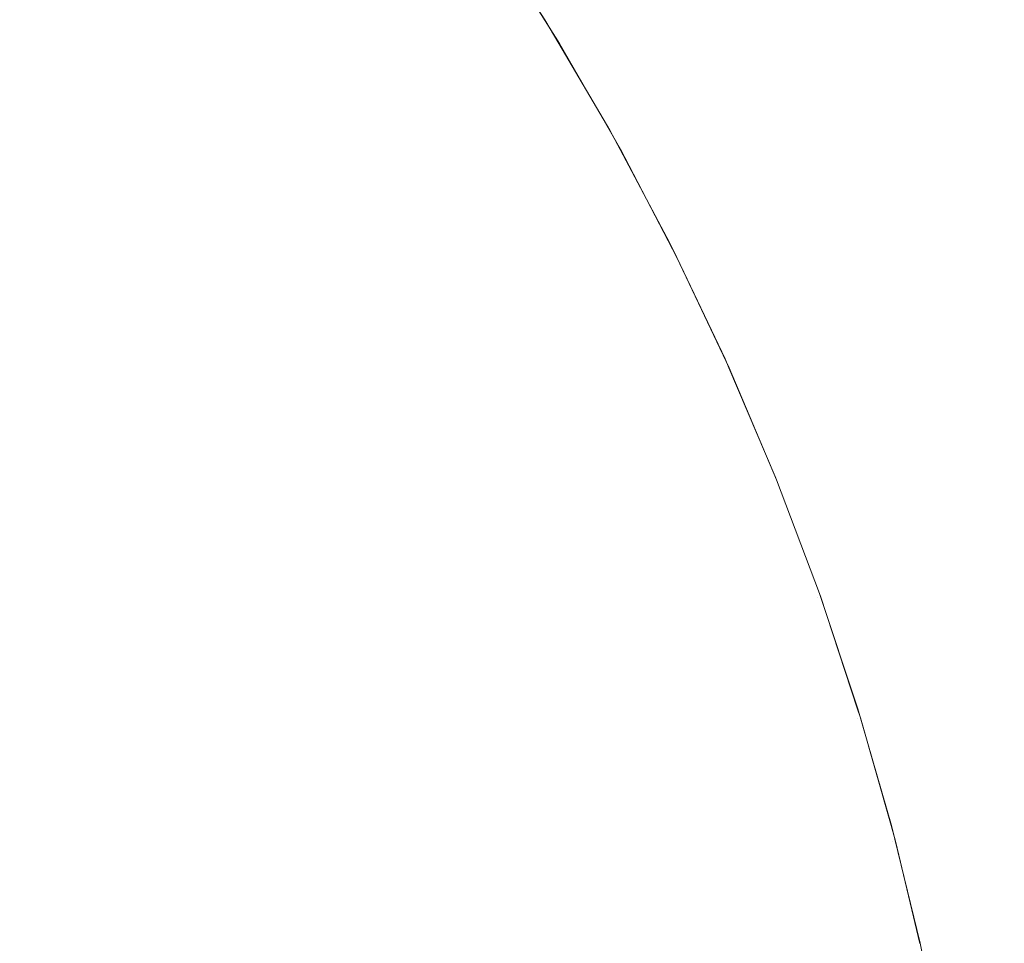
# Model space of a CAD drawing. Header units: centimetres. Extents: x -25.9 to 27.4, y -28.2 to -26.4.
# Tile 88 of 199: x -8.0608 to -8.0282, y -26.4382 to -26.4076. Entities that reach past the tile are written whole.
import ezdxf

# ---------------------------------------------------------------- set-up
doc = ezdxf.new("R2010")
doc.units = ezdxf.units.CM
doc.header["$LTSCALE"] = 2.54
doc.layers.add('Lucido design-1', color=7, linetype='Continuous')

# ---------------------------------------------------------------- blocks, each defined once
blk = doc.blocks.new('Gruppo-4-1')
at = {"color": 7, "linetype": 'Continuous', "lineweight": 9}
for points, invisible_edges in [([(-8.058713, -26.403601, 539.775984), (-8.056382, -26.406616, 539.775984), (-8.057896, -26.407736, 539.772337), (-8.060178, -26.404784, 539.772337)], 15), ([(-8.052572, -26.403799, 539.787368), (-8.050255, -26.407074, 539.787368), (-8.051435, -26.407872, 539.783506), (-8.053717, -26.404646, 539.783506)], 15), ([(-8.045789, -26.404056, 539.815674), (-8.043489, -26.407619, 539.815674), (-8.043716, -26.407759, 539.811541), (-8.04601, -26.404205, 539.811541)], 15), ([(-8.045108, -26.404936, 539.820033), (-8.043409, -26.407569, 539.820033), (-8.043489, -26.407619, 539.815674), (-8.045789, -26.404056, 539.815674)], 14), ([(-8.04601, -26.404205, 539.811541), (-8.043716, -26.407759, 539.811541), (-8.044088, -26.407988, 539.807427), (-8.046371, -26.404449, 539.807427)], 15), ([(-8.053717, -26.404646, 539.783506), (-8.051435, -26.407872, 539.783506), (-8.052745, -26.408757, 539.77971), (-8.054988, -26.405585, 539.77971)], 15), ([(-8.046371, -26.404449, 539.807427), (-8.044088, -26.407988, 539.807427), (-8.044604, -26.408305, 539.803337), (-8.046873, -26.404789, 539.803337)], 15), ([(-8.060178, -26.404784, 539.772337), (-8.057896, -26.407736, 539.772337), (-8.059528, -26.408944, 539.768772), (-8.061758, -26.40606, 539.768772)], 15), ([(-8.046873, -26.404789, 539.803337), (-8.044604, -26.408305, 539.803337), (-8.045262, -26.408711, 539.79928), (-8.047514, -26.405222, 539.79928)], 15), ([(-8.043409, -26.407569, 539.820033), (-8.045094, -26.404926, 540.020033), (-8.042929, -26.408355, 540.020033)], 9), ([(-8.045094, -26.404926, 540.020033), (-8.044989, -26.404926, 540.024979), (-8.042826, -26.408355, 540.024887), (-8.042929, -26.408355, 540.020033)], 7), ([(-8.044989, -26.404926, 540.024979), (-8.044674, -26.404926, 540.029916), (-8.042517, -26.408355, 540.029733), (-8.042826, -26.408355, 540.024887)], 15), ([(-8.044674, -26.404926, 540.029916), (-8.04415, -26.404926, 540.034835), (-8.042003, -26.408355, 540.03456), (-8.042517, -26.408355, 540.029733)], 15), ([(-8.04415, -26.404926, 540.034835), (-8.043417, -26.404926, 540.039727), (-8.041284, -26.408355, 540.039362), (-8.042003, -26.408355, 540.03456)], 15), ([(-8.043417, -26.404926, 540.039727), (-8.042478, -26.404926, 540.044584), (-8.040362, -26.408355, 540.044128), (-8.041284, -26.408355, 540.039362)], 15), ([(-8.042478, -26.404926, 540.044584), (-8.041333, -26.404926, 540.049397), (-8.039239, -26.408355, 540.048852), (-8.040362, -26.408355, 540.044128)], 15), ([(-8.041333, -26.404926, 540.049397), (-8.039986, -26.404926, 540.054157), (-8.037916, -26.408355, 540.053523), (-8.039239, -26.408355, 540.048852)], 15), ([(-8.039986, -26.404926, 540.054157), (-8.038437, -26.404926, 540.058855), (-8.036396, -26.408355, 540.058134), (-8.037916, -26.408355, 540.053523)], 15), ([(-8.038437, -26.404926, 540.058855), (-8.03669, -26.404926, 540.063483), (-8.034682, -26.408355, 540.062676), (-8.036396, -26.408355, 540.058134)], 15), ([(-8.03669, -26.404926, 540.063483), (-8.034749, -26.404926, 540.068033), (-8.032777, -26.408355, 540.067142), (-8.034682, -26.408355, 540.062676)], 15), ([(-8.034749, -26.404926, 540.068033), (-8.032616, -26.404926, 540.072497), (-8.030684, -26.408355, 540.071522), (-8.032777, -26.408355, 540.067142)], 15), ([(-8.032616, -26.404926, 540.072497), (-8.030296, -26.404926, 540.076866), (-8.028406, -26.408355, 540.07581), (-8.030684, -26.408355, 540.071522)], 15), ([(-8.030296, -26.404926, 540.076866), (-8.027792, -26.404926, 540.081132), (-8.025949, -26.408355, 540.079997), (-8.028406, -26.408355, 540.07581)], 15), ([(-8.047514, -26.405222, 539.79928), (-8.045262, -26.408711, 539.79928), (-8.046063, -26.409203, 539.795262), (-8.048293, -26.405748, 539.795262)], 15), ([(-8.054988, -26.405585, 539.77971), (-8.052745, -26.408757, 539.77971), (-8.054181, -26.409728, 539.775984), (-8.056382, -26.406616, 539.775984)], 15), ([(-8.048293, -26.405748, 539.795262), (-8.046063, -26.409203, 539.795262), (-8.047002, -26.409782, 539.791289), (-8.049207, -26.406366, 539.791289)], 15), ([(-8.061758, -26.40606, 539.768772), (-8.059528, -26.408944, 539.768772), (-8.061275, -26.410235, 539.765297), (-8.063448, -26.407424, 539.765297)], 15), ([(-8.056382, -26.406616, 539.775984), (-8.054181, -26.409728, 539.775984), (-8.055742, -26.410783, 539.772337), (-8.057896, -26.407736, 539.772337)], 15), ([(-8.049207, -26.406366, 539.791289), (-8.047002, -26.409782, 539.791289), (-8.04808, -26.410445, 539.787368), (-8.050255, -26.407074, 539.787368)], 15), ([(-8.050255, -26.407074, 539.787368), (-8.04808, -26.410445, 539.787368), (-8.049292, -26.411192, 539.783506), (-8.051435, -26.407872, 539.783506)], 15), ([(-25.828561, -26.407471, 540.505126), (-25.828561, -26.41001, 540.506619), (27.271439, -26.41001, 540.506619), (27.271439, -26.407471, 540.505126)], 10), ([(-8.043489, -26.407619, 539.815674), (-8.041343, -26.411277, 539.815674), (-8.041575, -26.411407, 539.811541), (-8.043716, -26.407759, 539.811541)], 15), ([(-8.043489, -26.407619, 539.815674), (-8.043409, -26.407569, 539.820033), (-8.042943, -26.408363, 539.820033)], 9), ([(-8.042943, -26.408363, 539.820033), (-8.04126, -26.411231, 539.820033), (-8.041343, -26.411277, 539.815674), (-8.043489, -26.407619, 539.815674)], 14), ([(-8.042929, -26.408355, 540.020033), (-8.042943, -26.408363, 539.820033), (-8.043409, -26.407569, 539.820033)], 9), ([(-8.057896, -26.407736, 539.772337), (-8.055742, -26.410783, 539.772337), (-8.057424, -26.411919, 539.768772), (-8.059528, -26.408944, 539.768772)], 15), ([(-8.051435, -26.407872, 539.783506), (-8.049292, -26.411192, 539.783506), (-8.050638, -26.412021, 539.77971), (-8.052745, -26.408757, 539.77971)], 15), ([(-8.044088, -26.407988, 539.807427), (-8.041957, -26.41162, 539.807427), (-8.042485, -26.411915, 539.803337), (-8.044604, -26.408305, 539.803337)], 15), ([(-8.043716, -26.407759, 539.811541), (-8.041575, -26.411407, 539.811541), (-8.041957, -26.41162, 539.807427), (-8.044088, -26.407988, 539.807427)], 15), ([(-8.044604, -26.408305, 539.803337), (-8.042485, -26.411915, 539.803337), (-8.043161, -26.412292, 539.79928), (-8.045262, -26.408711, 539.79928)], 15), ([(-8.04126, -26.411231, 539.820033), (-8.042943, -26.408363, 539.820033), (-8.042929, -26.408355, 540.020033)], 10), ([(-8.04126, -26.411231, 539.820033), (-8.042929, -26.408355, 540.020033), (-8.040908, -26.411866, 540.020033)], 9), ([(-8.042929, -26.408355, 540.020033), (-8.042826, -26.408355, 540.024887), (-8.040807, -26.411866, 540.024802), (-8.040908, -26.411866, 540.020033)], 7), ([(-8.042826, -26.408355, 540.024887), (-8.042517, -26.408355, 540.029733), (-8.040503, -26.411866, 540.029561), (-8.040807, -26.411866, 540.024802)], 15), ([(-8.042517, -26.408355, 540.029733), (-8.042003, -26.408355, 540.03456), (-8.039998, -26.411866, 540.034303), (-8.040503, -26.411866, 540.029561)], 15), ([(-8.042003, -26.408355, 540.03456), (-8.041284, -26.408355, 540.039362), (-8.039292, -26.411866, 540.03902), (-8.039998, -26.411866, 540.034303)], 15), ([(-8.041284, -26.408355, 540.039362), (-8.040362, -26.408355, 540.044128), (-8.038386, -26.411866, 540.043703), (-8.039292, -26.411866, 540.03902)], 15), ([(-8.040362, -26.408355, 540.044128), (-8.039239, -26.408355, 540.048852), (-8.037283, -26.411866, 540.048342), (-8.038386, -26.411866, 540.043703)], 15), ([(-8.039239, -26.408355, 540.048852), (-8.037916, -26.408355, 540.053523), (-8.035983, -26.411866, 540.052931), (-8.037283, -26.411866, 540.048342)], 15), ([(-8.037916, -26.408355, 540.053523), (-8.036396, -26.408355, 540.058134), (-8.03449, -26.411866, 540.057461), (-8.035983, -26.411866, 540.052931)], 15), ([(-8.036396, -26.408355, 540.058134), (-8.034682, -26.408355, 540.062676), (-8.032807, -26.411866, 540.061923), (-8.03449, -26.411866, 540.057461)], 15), ([(-8.034682, -26.408355, 540.062676), (-8.032777, -26.408355, 540.067142), (-8.030935, -26.411866, 540.066309), (-8.032807, -26.411866, 540.061923)], 15), ([(-8.032777, -26.408355, 540.067142), (-8.030684, -26.408355, 540.071522), (-8.028879, -26.411866, 540.070612), (-8.030935, -26.411866, 540.066309)], 15), ([(-8.030684, -26.408355, 540.071522), (-8.028406, -26.408355, 540.07581), (-8.026642, -26.411866, 540.074824), (-8.028879, -26.411866, 540.070612)], 15), ([(-8.028406, -26.408355, 540.07581), (-8.025949, -26.408355, 540.079997), (-8.024228, -26.411866, 540.078938), (-8.026642, -26.411866, 540.074824)], 15), ([(-8.059528, -26.408944, 539.768772), (-8.057424, -26.411919, 539.768772), (-8.059224, -26.413136, 539.765297), (-8.061275, -26.410235, 539.765297)], 15), ([(-8.052745, -26.408757, 539.77971), (-8.050638, -26.412021, 539.77971), (-8.052115, -26.41293, 539.775984), (-8.054181, -26.409728, 539.775984)], 15), ([(-8.045262, -26.408711, 539.79928), (-8.043161, -26.412292, 539.79928), (-8.043981, -26.412751, 539.795262), (-8.046063, -26.409203, 539.795262)], 15), ([(-8.046063, -26.409203, 539.795262), (-8.043981, -26.412751, 539.795262), (-8.044944, -26.413289, 539.791289), (-8.047002, -26.409782, 539.791289)], 15), ([(-8.054181, -26.409728, 539.775984), (-8.052115, -26.41293, 539.775984), (-8.053719, -26.413918, 539.772337), (-8.055742, -26.410783, 539.772337)], 15), ([(-8.047002, -26.409782, 539.791289), (-8.044944, -26.413289, 539.791289), (-8.046049, -26.413906, 539.787368), (-8.04808, -26.410445, 539.787368)], 15), ([(27.271439, -26.411134, 540.507281), (27.271439, -26.41001, 540.506619), (-25.828561, -26.41001, 540.506619), (-25.828561, -26.411134, 540.507281)], 10), ([(-8.061275, -26.410235, 539.765297), (-8.059224, -26.413136, 539.765297), (-8.061138, -26.41443, 539.761917), (-8.063133, -26.411609, 539.761917)], 15), ([(-8.04808, -26.410445, 539.787368), (-8.046049, -26.413906, 539.787368), (-8.047292, -26.4146, 539.783506), (-8.049292, -26.411192, 539.783506)], 15), ([(-8.055742, -26.410783, 539.772337), (-8.053719, -26.413918, 539.772337), (-8.055447, -26.414982, 539.768772), (-8.057424, -26.411919, 539.768772)], 15), ([(-25.828561, -26.411134, 540.507281), (-25.828561, -26.413834, 540.508718), (27.271439, -26.413834, 540.508718), (27.271439, -26.411134, 540.507281)], 10), ([(-8.049292, -26.411192, 539.783506), (-8.047292, -26.4146, 539.783506), (-8.048672, -26.415371, 539.77971), (-8.050638, -26.412021, 539.77971)], 15), ([(-8.041343, -26.411277, 539.815674), (-8.04126, -26.411231, 539.820033), (-8.040919, -26.411872, 539.820033)], 9), ([(-8.040908, -26.411866, 540.020033), (-8.040919, -26.411872, 539.820033), (-8.04126, -26.411231, 539.820033)], 9), ([(-8.041575, -26.411407, 539.811541), (-8.039591, -26.415142, 539.811541), (-8.039981, -26.415339, 539.807427), (-8.041957, -26.41162, 539.807427)], 15), ([(-8.041343, -26.411277, 539.815674), (-8.039354, -26.415022, 539.815674), (-8.039591, -26.415142, 539.811541), (-8.041575, -26.411407, 539.811541)], 15), ([(-8.040919, -26.411872, 539.820033), (-8.039269, -26.41498, 539.820033), (-8.039354, -26.415022, 539.815674), (-8.041343, -26.411277, 539.815674)], 14), ([(-8.041957, -26.41162, 539.807427), (-8.039981, -26.415339, 539.807427), (-8.040522, -26.415612, 539.803337), (-8.042485, -26.411915, 539.803337)], 15), ([(-8.039269, -26.41498, 539.820033), (-8.040919, -26.411872, 539.820033), (-8.040908, -26.411866, 540.020033)], 10), ([(-8.039269, -26.41498, 539.820033), (-8.040908, -26.411866, 540.020033), (-8.039032, -26.415452, 540.020033)], 9), ([(-8.040908, -26.411866, 540.020033), (-8.040807, -26.411866, 540.024802), (-8.038933, -26.415452, 540.024722), (-8.039032, -26.415452, 540.020033)], 7), ([(-8.040807, -26.411866, 540.024802), (-8.040503, -26.411866, 540.029561), (-8.038634, -26.415452, 540.029402), (-8.038933, -26.415452, 540.024722)], 15), ([(-8.040503, -26.411866, 540.029561), (-8.039998, -26.411866, 540.034303), (-8.038138, -26.415452, 540.034065), (-8.038634, -26.415452, 540.029402)], 15), ([(-8.039998, -26.411866, 540.034303), (-8.039292, -26.411866, 540.03902), (-8.037443, -26.415452, 540.038703), (-8.038138, -26.415452, 540.034065)], 15), ([(-8.039292, -26.411866, 540.03902), (-8.038386, -26.411866, 540.043703), (-8.036553, -26.415452, 540.043307), (-8.037443, -26.415452, 540.038703)], 15), ([(-8.038386, -26.411866, 540.043703), (-8.037283, -26.411866, 540.048342), (-8.035468, -26.415452, 540.04787), (-8.036553, -26.415452, 540.043307)], 15), ([(-8.037283, -26.411866, 540.048342), (-8.035983, -26.411866, 540.052931), (-8.03419, -26.415452, 540.052382), (-8.035468, -26.415452, 540.04787)], 15), ([(-8.035983, -26.411866, 540.052931), (-8.03449, -26.411866, 540.057461), (-8.032722, -26.415452, 540.056836), (-8.03419, -26.415452, 540.052382)], 15), ([(-8.03449, -26.411866, 540.057461), (-8.032807, -26.411866, 540.061923), (-8.031066, -26.415452, 540.061223), (-8.032722, -26.415452, 540.056836)], 15), ([(-8.032807, -26.411866, 540.061923), (-8.030935, -26.411866, 540.066309), (-8.029226, -26.415452, 540.065537), (-8.031066, -26.415452, 540.061223)], 15), ([(-8.030935, -26.411866, 540.066309), (-8.028879, -26.411866, 540.070612), (-8.027204, -26.415452, 540.069768), (-8.029226, -26.415452, 540.065537)], 15), ([(-8.028879, -26.411866, 540.070612), (-8.026642, -26.411866, 540.074824), (-8.025004, -26.415452, 540.07391), (-8.027204, -26.415452, 540.069768)], 15), ([(-8.057424, -26.411919, 539.768772), (-8.055447, -26.414982, 539.768772), (-8.057297, -26.416121, 539.765297), (-8.059224, -26.413136, 539.765297)], 15), ([(-8.050638, -26.412021, 539.77971), (-8.048672, -26.415371, 539.77971), (-8.050186, -26.416217, 539.775984), (-8.052115, -26.41293, 539.775984)], 15), ([(-8.042485, -26.411915, 539.803337), (-8.040522, -26.415612, 539.803337), (-8.041213, -26.41596, 539.79928), (-8.043161, -26.412292, 539.79928)], 15), ([(-8.043161, -26.412292, 539.79928), (-8.041213, -26.41596, 539.79928), (-8.042052, -26.416383, 539.795262), (-8.043981, -26.412751, 539.795262)], 15), ([(-8.043981, -26.412751, 539.795262), (-8.042052, -26.416383, 539.795262), (-8.043037, -26.41688, 539.791289), (-8.044944, -26.413289, 539.791289)], 15), ([(-8.059224, -26.413136, 539.765297), (-8.057297, -26.416121, 539.765297), (-8.059265, -26.417332, 539.761917), (-8.061138, -26.41443, 539.761917)], 15), ([(-8.052115, -26.41293, 539.775984), (-8.050186, -26.416217, 539.775984), (-8.05183, -26.417135, 539.772337), (-8.053719, -26.413918, 539.772337)], 15), ([(-8.044944, -26.413289, 539.791289), (-8.043037, -26.41688, 539.791289), (-8.044167, -26.417449, 539.787368), (-8.046049, -26.413906, 539.787368)], 15), ([(27.271439, -26.414889, 540.50928), (27.271439, -26.413834, 540.508718), (-25.828561, -26.413834, 540.508718), (-25.828561, -26.414889, 540.50928)], 10), ([(-8.053719, -26.413918, 539.772337), (-8.05183, -26.417135, 539.772337), (-8.053603, -26.418125, 539.768772), (-8.055447, -26.414982, 539.768772)], 15), ([(-8.046049, -26.413906, 539.787368), (-8.044167, -26.417449, 539.787368), (-8.045439, -26.41809, 539.783506), (-8.047292, -26.4146, 539.783506)], 15), ([(-8.061138, -26.41443, 539.761917), (-8.059265, -26.417332, 539.761917), (-8.061347, -26.418614, 539.758638), (-8.063164, -26.415799, 539.758638)], 15), ([(-8.047292, -26.4146, 539.783506), (-8.045439, -26.41809, 539.783506), (-8.04685, -26.418802, 539.77971), (-8.048672, -26.415371, 539.77971)], 15), ([(-25.828561, -26.414889, 540.50928), (-25.828561, -26.417746, 540.510649), (27.271439, -26.417746, 540.510649), (27.271439, -26.414889, 540.50928)], 10), ([(-8.055447, -26.414982, 539.768772), (-8.053603, -26.418125, 539.768772), (-8.055499, -26.419185, 539.765297), (-8.057297, -26.416121, 539.765297)], 15), ([(-8.039591, -26.415142, 539.811541), (-8.037768, -26.418959, 539.811541), (-8.038166, -26.419139, 539.807427), (-8.039981, -26.415339, 539.807427)], 15), ([(-8.039354, -26.415022, 539.815674), (-8.037525, -26.418849, 539.815674), (-8.037768, -26.418959, 539.811541), (-8.039591, -26.415142, 539.811541)], 15), ([(-8.039354, -26.415022, 539.815674), (-8.039269, -26.41498, 539.820033), (-8.039041, -26.415456, 539.820033)], 9), ([(-8.039041, -26.415456, 539.820033), (-8.037439, -26.41881, 539.820033), (-8.037525, -26.418849, 539.815674), (-8.039354, -26.415022, 539.815674)], 14), ([(-8.039032, -26.415452, 540.020033), (-8.039041, -26.415456, 539.820033), (-8.039269, -26.41498, 539.820033)], 9), ([(-8.048672, -26.415371, 539.77971), (-8.04685, -26.418802, 539.77971), (-8.048398, -26.419583, 539.775984), (-8.050186, -26.416217, 539.775984)], 15), ([(-8.039981, -26.415339, 539.807427), (-8.038166, -26.419139, 539.807427), (-8.038718, -26.419388, 539.803337), (-8.040522, -26.415612, 539.803337)], 15), ([(-8.037439, -26.41881, 539.820033), (-8.039041, -26.415456, 539.820033), (-8.039032, -26.415452, 540.020033)], 10), ([(-8.037439, -26.41881, 539.820033), (-8.039032, -26.415452, 540.020033), (-8.037305, -26.419106, 540.020033)], 9), ([(-8.039032, -26.415452, 540.020033), (-8.038933, -26.415452, 540.024722), (-8.037207, -26.419106, 540.024649), (-8.037305, -26.419106, 540.020033)], 7), ([(-8.038933, -26.415452, 540.024722), (-8.038634, -26.415452, 540.029402), (-8.036913, -26.419106, 540.029256), (-8.037207, -26.419106, 540.024649)], 15), ([(-8.038634, -26.415452, 540.029402), (-8.038138, -26.415452, 540.034065), (-8.036424, -26.419106, 540.033846), (-8.036913, -26.419106, 540.029256)], 15), ([(-8.038138, -26.415452, 540.034065), (-8.037443, -26.415452, 540.038703), (-8.035741, -26.419106, 540.038411), (-8.036424, -26.419106, 540.033846)], 15), ([(-8.037443, -26.415452, 540.038703), (-8.036553, -26.415452, 540.043307), (-8.034864, -26.419106, 540.042943), (-8.035741, -26.419106, 540.038411)], 15), ([(-8.036553, -26.415452, 540.043307), (-8.035468, -26.415452, 540.04787), (-8.033796, -26.419106, 540.047434), (-8.034864, -26.419106, 540.042943)], 15), ([(-8.035468, -26.415452, 540.04787), (-8.03419, -26.415452, 540.052382), (-8.032539, -26.419106, 540.051876), (-8.033796, -26.419106, 540.047434)], 15), ([(-8.03419, -26.415452, 540.052382), (-8.032722, -26.415452, 540.056836), (-8.031093, -26.419106, 540.05626), (-8.032539, -26.419106, 540.051876)], 15), ([(-8.032722, -26.415452, 540.056836), (-8.031066, -26.415452, 540.061223), (-8.029464, -26.419106, 540.060579), (-8.031093, -26.419106, 540.05626)], 15), ([(-8.031066, -26.415452, 540.061223), (-8.029226, -26.415452, 540.065537), (-8.027652, -26.419106, 540.064825), (-8.029464, -26.419106, 540.060579)], 15), ([(-8.029226, -26.415452, 540.065537), (-8.027204, -26.415452, 540.069768), (-8.025662, -26.419106, 540.06899), (-8.027652, -26.419106, 540.064825)], 15), ([(-8.040522, -26.415612, 539.803337), (-8.038718, -26.419388, 539.803337), (-8.039422, -26.419707, 539.79928), (-8.041213, -26.41596, 539.79928)], 15), ([(-8.057297, -26.416121, 539.765297), (-8.055499, -26.419185, 539.765297), (-8.057516, -26.420312, 539.761917), (-8.059265, -26.417332, 539.761917)], 15), ([(-8.041213, -26.41596, 539.79928), (-8.039422, -26.419707, 539.79928), (-8.040279, -26.420094, 539.795262), (-8.042052, -26.416383, 539.795262)], 15), ([(-8.050186, -26.416217, 539.775984), (-8.048398, -26.419583, 539.775984), (-8.05008, -26.420431, 539.772337), (-8.05183, -26.417135, 539.772337)], 15), ([(-8.042052, -26.416383, 539.795262), (-8.040279, -26.420094, 539.795262), (-8.041284, -26.420548, 539.791289), (-8.043037, -26.41688, 539.791289)], 15), ([(-8.043037, -26.41688, 539.791289), (-8.041284, -26.420548, 539.791289), (-8.042437, -26.421069, 539.787368), (-8.044167, -26.417449, 539.787368)], 15), ([(-8.059265, -26.417332, 539.761917), (-8.057516, -26.420312, 539.761917), (-8.059651, -26.421504, 539.758638), (-8.061347, -26.418614, 539.758638)], 15), ([(-8.05183, -26.417135, 539.772337), (-8.05008, -26.420431, 539.772337), (-8.051893, -26.421345, 539.768772), (-8.053603, -26.418125, 539.768772)], 15), ([(-8.044167, -26.417449, 539.787368), (-8.042437, -26.421069, 539.787368), (-8.043735, -26.421656, 539.783506), (-8.045439, -26.41809, 539.783506)], 15), ([(27.271439, -26.418732, 540.511121), (27.271439, -26.417746, 540.510649), (-25.828561, -26.417746, 540.510649), (-25.828561, -26.418732, 540.511121)], 10), ([(-8.045439, -26.41809, 539.783506), (-8.043735, -26.421656, 539.783506), (-8.045175, -26.422307, 539.77971), (-8.04685, -26.418802, 539.77971)], 15), ([(-8.053603, -26.418125, 539.768772), (-8.051893, -26.421345, 539.768772), (-8.053833, -26.422323, 539.765297), (-8.055499, -26.419185, 539.765297)], 15), ([(-25.828561, -26.418732, 540.511121), (-25.828561, -26.421738, 540.512406), (27.271439, -26.421738, 540.512406), (27.271439, -26.418732, 540.511121)], 10), ([(-8.061347, -26.418614, 539.758638), (-8.059651, -26.421504, 539.758638), (-8.061899, -26.42276, 539.755464), (-8.063539, -26.419964, 539.755464)], 15), ([(-8.04685, -26.418802, 539.77971), (-8.045175, -26.422307, 539.77971), (-8.046755, -26.423021, 539.775984), (-8.048398, -26.419583, 539.775984)], 15), ([(-8.037768, -26.418959, 539.811541), (-8.036108, -26.422849, 539.811541), (-8.036513, -26.423012, 539.807427), (-8.038166, -26.419139, 539.807427)], 15), ([(-8.037525, -26.418849, 539.815674), (-8.035861, -26.42275, 539.815674), (-8.036108, -26.422849, 539.811541), (-8.037768, -26.418959, 539.811541)], 15), ([(-8.037525, -26.418849, 539.815674), (-8.037439, -26.41881, 539.820033), (-8.037311, -26.419109, 539.820033)], 9), ([(-8.037311, -26.419109, 539.820033), (-8.035773, -26.422714, 539.820033), (-8.035861, -26.42275, 539.815674), (-8.037525, -26.418849, 539.815674)], 14), ([(-8.037305, -26.419106, 540.020033), (-8.037311, -26.419109, 539.820033), (-8.037439, -26.41881, 539.820033)], 9), ([(-8.055499, -26.419185, 539.765297), (-8.053833, -26.422323, 539.765297), (-8.055896, -26.423363, 539.761917), (-8.057516, -26.420312, 539.761917)], 15), ([(-8.038718, -26.419388, 539.803337), (-8.037075, -26.423238, 539.803337), (-8.037793, -26.423526, 539.79928), (-8.039422, -26.419707, 539.79928)], 15), ([(-8.038166, -26.419139, 539.807427), (-8.036513, -26.423012, 539.807427), (-8.037075, -26.423238, 539.803337), (-8.038718, -26.419388, 539.803337)], 15), ([(-8.035773, -26.422714, 539.820033), (-8.037311, -26.419109, 539.820033), (-8.037305, -26.419106, 540.020033)], 10), ([(-8.037305, -26.419106, 540.020033), (-8.035729, -26.422823, 540.020033), (-8.035731, -26.422824, 539.820033), (-8.035773, -26.422714, 539.820033)], 10), ([(-8.037305, -26.419106, 540.020033), (-8.037207, -26.419106, 540.024649), (-8.035632, -26.422823, 540.024582), (-8.035729, -26.422823, 540.020033)], 7), ([(-8.037207, -26.419106, 540.024649), (-8.036913, -26.419106, 540.029256), (-8.035343, -26.422823, 540.029122), (-8.035632, -26.422823, 540.024582)], 15), ([(-8.036913, -26.419106, 540.029256), (-8.036424, -26.419106, 540.033846), (-8.034861, -26.422823, 540.033646), (-8.035343, -26.422823, 540.029122)], 15), ([(-8.036424, -26.419106, 540.033846), (-8.035741, -26.419106, 540.038411), (-8.034187, -26.422823, 540.038145), (-8.034861, -26.422823, 540.033646)], 15), ([(-8.035741, -26.419106, 540.038411), (-8.034864, -26.419106, 540.042943), (-8.033323, -26.422823, 540.042611), (-8.034187, -26.422823, 540.038145)], 15), ([(-8.034864, -26.419106, 540.042943), (-8.033796, -26.419106, 540.047434), (-8.032271, -26.422823, 540.047037), (-8.033323, -26.422823, 540.042611)], 15), ([(-8.033796, -26.419106, 540.047434), (-8.032539, -26.419106, 540.051876), (-8.031031, -26.422823, 540.051414), (-8.032271, -26.422823, 540.047037)], 15), ([(-8.032539, -26.419106, 540.051876), (-8.031093, -26.419106, 540.05626), (-8.029607, -26.422823, 540.055735), (-8.031031, -26.422823, 540.051414)], 15), ([(-8.031093, -26.419106, 540.05626), (-8.029464, -26.419106, 540.060579), (-8.028001, -26.422823, 540.059991), (-8.029607, -26.422823, 540.055735)], 15), ([(-8.029464, -26.419106, 540.060579), (-8.027652, -26.419106, 540.064825), (-8.026215, -26.422823, 540.064176), (-8.028001, -26.422823, 540.059991)], 15), ([(-8.048398, -26.419583, 539.775984), (-8.046755, -26.423021, 539.775984), (-8.048472, -26.423797, 539.772337), (-8.05008, -26.420431, 539.772337)], 15), ([(-8.039422, -26.419707, 539.79928), (-8.037793, -26.423526, 539.79928), (-8.038665, -26.423876, 539.795262), (-8.040279, -26.420094, 539.795262)], 15), ([(-8.057516, -26.420312, 539.761917), (-8.055896, -26.423363, 539.761917), (-8.058079, -26.424464, 539.758638), (-8.059651, -26.421504, 539.758638)], 15), ([(-8.040279, -26.420094, 539.795262), (-8.038665, -26.423876, 539.795262), (-8.039688, -26.424288, 539.791289), (-8.041284, -26.420548, 539.791289)], 15), ([(-8.05008, -26.420431, 539.772337), (-8.048472, -26.423797, 539.772337), (-8.050321, -26.424633, 539.768772), (-8.051893, -26.421345, 539.768772)], 15), ([(-8.041284, -26.420548, 539.791289), (-8.039688, -26.424288, 539.791289), (-8.040862, -26.42476, 539.787368), (-8.042437, -26.421069, 539.787368)], 15), ([(-8.051893, -26.421345, 539.768772), (-8.050321, -26.424633, 539.768772), (-8.052301, -26.425528, 539.765297), (-8.053833, -26.422323, 539.765297)], 15), ([(-8.042437, -26.421069, 539.787368), (-8.040862, -26.42476, 539.787368), (-8.042184, -26.425291, 539.783506), (-8.043735, -26.421656, 539.783506)], 15), ([(-8.059651, -26.421504, 539.758638), (-8.058079, -26.424464, 539.758638), (-8.060378, -26.425623, 539.755464), (-8.061899, -26.42276, 539.755464)], 15), ([(-8.043735, -26.421656, 539.783506), (-8.042184, -26.425291, 539.783506), (-8.043651, -26.42588, 539.77971), (-8.045175, -26.422307, 539.77971)], 15), ([(27.271439, -26.422654, 540.512798), (27.271439, -26.421738, 540.512406), (-25.828561, -26.421738, 540.512406), (-25.828561, -26.422654, 540.512798)], 10), ([(-8.053833, -26.422323, 539.765297), (-8.052301, -26.425528, 539.765297), (-8.054407, -26.42648, 539.761917), (-8.055896, -26.423363, 539.761917)], 15), ([(-8.045175, -26.422307, 539.77971), (-8.043651, -26.42588, 539.77971), (-8.045259, -26.426527, 539.775984), (-8.046755, -26.423021, 539.775984)], 15), ([(-25.828561, -26.422654, 540.512798), (-25.828561, -26.425803, 540.513988), (27.271439, -26.425803, 540.513988), (27.271439, -26.422654, 540.512798)], 10), ([(-8.061899, -26.42276, 539.755464), (-8.060378, -26.425623, 539.755464), (-8.062789, -26.426838, 539.7524), (-8.064255, -26.424076, 539.7524)], 15), ([(-8.036108, -26.422849, 539.811541), (-8.034614, -26.426806, 539.811541), (-8.035026, -26.426952, 539.807427), (-8.036513, -26.423012, 539.807427)], 15), ([(-8.035861, -26.42275, 539.815674), (-8.034363, -26.426718, 539.815674), (-8.034614, -26.426806, 539.811541), (-8.036108, -26.422849, 539.811541)], 15), ([(-8.035861, -26.42275, 539.815674), (-8.035773, -26.422714, 539.820033), (-8.035731, -26.422824, 539.820033)], 9), ([(-8.034363, -26.426718, 539.815674), (-8.035861, -26.42275, 539.815674), (-8.035731, -26.422824, 539.820033), (-8.034307, -26.426597, 539.820033)], 11), ([(-8.035731, -26.422824, 539.820033), (-8.035729, -26.422823, 540.020033), (-8.034305, -26.426597, 540.020033), (-8.034307, -26.426597, 539.820033)], 5), ([(-8.035729, -26.422823, 540.020033), (-8.035632, -26.422823, 540.024582), (-8.03421, -26.426597, 540.024521), (-8.034305, -26.426597, 540.020033)], 7), ([(-8.035632, -26.422823, 540.024582), (-8.035343, -26.422823, 540.029122), (-8.033924, -26.426597, 540.029001), (-8.03421, -26.426597, 540.024521)], 15), ([(-8.035343, -26.422823, 540.029122), (-8.034861, -26.422823, 540.033646), (-8.033449, -26.426597, 540.033465), (-8.033924, -26.426597, 540.029001)], 15), ([(-8.034861, -26.422823, 540.033646), (-8.034187, -26.422823, 540.038145), (-8.032784, -26.426597, 540.037904), (-8.033449, -26.426597, 540.033465)], 15), ([(-8.034187, -26.422823, 540.038145), (-8.033323, -26.422823, 540.042611), (-8.031932, -26.426597, 540.042311), (-8.032784, -26.426597, 540.037904)], 15), ([(-8.033323, -26.422823, 540.042611), (-8.032271, -26.422823, 540.047037), (-8.030893, -26.426597, 540.046679), (-8.031932, -26.426597, 540.042311)], 15), ([(-8.032271, -26.422823, 540.047037), (-8.031031, -26.422823, 540.051414), (-8.02967, -26.426597, 540.050998), (-8.030893, -26.426597, 540.046679)], 15), ([(-8.031031, -26.422823, 540.051414), (-8.029607, -26.422823, 540.055735), (-8.028265, -26.426597, 540.055261), (-8.02967, -26.426597, 540.050998)], 15), ([(-8.029607, -26.422823, 540.055735), (-8.028001, -26.422823, 540.059991), (-8.02668, -26.426597, 540.059461), (-8.028265, -26.426597, 540.055261)], 15), ([(-8.046755, -26.423021, 539.775984), (-8.045259, -26.426527, 539.775984), (-8.047007, -26.427229, 539.772337), (-8.048472, -26.423797, 539.772337)], 15), ([(-8.037075, -26.423238, 539.803337), (-8.035597, -26.427154, 539.803337), (-8.036327, -26.427411, 539.79928), (-8.037793, -26.423526, 539.79928)], 15), ([(-8.036513, -26.423012, 539.807427), (-8.035026, -26.426952, 539.807427), (-8.035597, -26.427154, 539.803337), (-8.037075, -26.423238, 539.803337)], 15), ([(-8.055896, -26.423363, 539.761917), (-8.054407, -26.42648, 539.761917), (-8.056634, -26.427487, 539.758638), (-8.058079, -26.424464, 539.758638)], 15), ([(-8.037793, -26.423526, 539.79928), (-8.036327, -26.427411, 539.79928), (-8.037212, -26.427724, 539.795262), (-8.038665, -26.423876, 539.795262)], 15), ([(-8.048472, -26.423797, 539.772337), (-8.047007, -26.427229, 539.772337), (-8.048891, -26.427986, 539.768772), (-8.050321, -26.424633, 539.768772)], 15), ([(-8.038665, -26.423876, 539.795262), (-8.037212, -26.427724, 539.795262), (-8.038253, -26.428092, 539.791289), (-8.039688, -26.424288, 539.791289)], 15), ([(-8.039688, -26.424288, 539.791289), (-8.038253, -26.428092, 539.791289), (-8.039446, -26.428513, 539.787368), (-8.040862, -26.42476, 539.787368)], 15), ([(-8.058079, -26.424464, 539.758638), (-8.056634, -26.427487, 539.758638), (-8.058981, -26.428547, 539.755464), (-8.060378, -26.425623, 539.755464)], 15), ([(-8.050321, -26.424633, 539.768772), (-8.048891, -26.427986, 539.768772), (-8.050907, -26.428796, 539.765297), (-8.052301, -26.425528, 539.765297)], 15), ([(-8.040862, -26.42476, 539.787368), (-8.039446, -26.428513, 539.787368), (-8.040789, -26.428988, 539.783506), (-8.042184, -26.425291, 539.783506)], 15), ([(-8.052301, -26.425528, 539.765297), (-8.050907, -26.428796, 539.765297), (-8.053051, -26.429657, 539.761917), (-8.054407, -26.42648, 539.761917)], 15), ([(-8.042184, -26.425291, 539.783506), (-8.040789, -26.428988, 539.783506), (-8.042279, -26.429515, 539.77971), (-8.043651, -26.42588, 539.77971)], 15), ([(27.271439, -26.42665, 540.514309), (27.271439, -26.425803, 540.513988), (-25.828561, -26.425803, 540.513988), (-25.828561, -26.42665, 540.514309)], 10), ([(-8.060378, -26.425623, 539.755464), (-8.058981, -26.428547, 539.755464), (-8.06144, -26.429659, 539.7524), (-8.062789, -26.426838, 539.7524)], 15), ([(-8.043651, -26.42588, 539.77971), (-8.042279, -26.429515, 539.77971), (-8.043914, -26.430092, 539.775984), (-8.045259, -26.426527, 539.775984)], 15), ([(-8.054407, -26.42648, 539.761917), (-8.053051, -26.429657, 539.761917), (-8.055319, -26.430569, 539.758638), (-8.056634, -26.427487, 539.758638)], 15), ([(-8.045259, -26.426527, 539.775984), (-8.043914, -26.430092, 539.775984), (-8.04569, -26.43072, 539.772337), (-8.047007, -26.427229, 539.772337)], 15), ([(-25.828561, -26.42665, 540.514309), (-25.828561, -26.429934, 540.515392), (27.271439, -26.429934, 540.515392), (27.271439, -26.42665, 540.514309)], 10), ([(-8.034614, -26.426806, 539.811541), (-8.03329, -26.430824, 539.811541), (-8.033708, -26.430951, 539.807427), (-8.035026, -26.426952, 539.807427)], 15), ([(-8.034363, -26.426718, 539.815674), (-8.033036, -26.430746, 539.815674), (-8.03329, -26.430824, 539.811541), (-8.034614, -26.426806, 539.811541)], 15), ([(-8.034307, -26.426597, 539.820033), (-8.034274, -26.426686, 539.820033), (-8.034363, -26.426718, 539.815674)], 10), ([(-8.033036, -26.430746, 539.815674), (-8.034363, -26.426718, 539.815674), (-8.034274, -26.426686, 539.820033), (-8.033042, -26.430422, 539.820033)], 11), ([(-8.034274, -26.426686, 539.820033), (-8.034307, -26.426597, 539.820033), (-8.034305, -26.426597, 540.020033)], 10), ([(-8.034305, -26.426597, 540.020033), (-8.033036, -26.43042, 540.020033), (-8.033042, -26.430422, 539.820033), (-8.034274, -26.426686, 539.820033)], 10), ([(-8.034305, -26.426597, 540.020033), (-8.03421, -26.426597, 540.024521), (-8.032942, -26.43042, 540.024467), (-8.033036, -26.43042, 540.020033)], 7), ([(-8.03421, -26.426597, 540.024521), (-8.033924, -26.426597, 540.029001), (-8.03266, -26.43042, 540.028894), (-8.032942, -26.43042, 540.024467)], 15), ([(-8.033924, -26.426597, 540.029001), (-8.033449, -26.426597, 540.033465), (-8.03219, -26.43042, 540.033304), (-8.03266, -26.43042, 540.028894)], 15), ([(-8.033449, -26.426597, 540.033465), (-8.032784, -26.426597, 540.037904), (-8.031534, -26.43042, 540.03769), (-8.03219, -26.43042, 540.033304)], 15), ([(-8.032784, -26.426597, 540.037904), (-8.031932, -26.426597, 540.042311), (-8.030692, -26.43042, 540.042044), (-8.031534, -26.43042, 540.03769)], 15), ([(-8.031932, -26.426597, 540.042311), (-8.030893, -26.426597, 540.046679), (-8.029665, -26.43042, 540.046359), (-8.030692, -26.43042, 540.042044)], 15), ([(-8.030893, -26.426597, 540.046679), (-8.02967, -26.426597, 540.050998), (-8.028457, -26.43042, 540.050626), (-8.029665, -26.43042, 540.046359)], 15), ([(-8.02967, -26.426597, 540.050998), (-8.028265, -26.426597, 540.055261), (-8.027069, -26.43042, 540.054838), (-8.028457, -26.43042, 540.050626)], 15), ([(-8.028265, -26.426597, 540.055261), (-8.02668, -26.426597, 540.059461), (-8.025503, -26.43042, 540.058988), (-8.027069, -26.43042, 540.054838)], 15), ([(-8.047007, -26.427229, 539.772337), (-8.04569, -26.43072, 539.772337), (-8.047604, -26.431396, 539.768772), (-8.048891, -26.427986, 539.768772)], 15), ([(-8.035597, -26.427154, 539.803337), (-8.034287, -26.431129, 539.803337), (-8.035027, -26.431355, 539.79928), (-8.036327, -26.427411, 539.79928)], 15), ([(-8.035026, -26.426952, 539.807427), (-8.033708, -26.430951, 539.807427), (-8.034287, -26.431129, 539.803337), (-8.035597, -26.427154, 539.803337)], 15), ([(-8.056634, -26.427487, 539.758638), (-8.055319, -26.430569, 539.758638), (-8.057708, -26.431529, 539.755464), (-8.058981, -26.428547, 539.755464)], 15), ([(-8.036327, -26.427411, 539.79928), (-8.035027, -26.431355, 539.79928), (-8.035925, -26.43163, 539.795262), (-8.037212, -26.427724, 539.795262)], 15), ([(-8.037212, -26.427724, 539.795262), (-8.035925, -26.43163, 539.795262), (-8.03698, -26.431954, 539.791289), (-8.038253, -26.428092, 539.791289)], 15), ([(-8.048891, -26.427986, 539.768772), (-8.047604, -26.431396, 539.768772), (-8.049652, -26.43212, 539.765297), (-8.050907, -26.428796, 539.765297)], 15), ([(-8.038253, -26.428092, 539.791289), (-8.03698, -26.431954, 539.791289), (-8.03819, -26.432324, 539.787368), (-8.039446, -26.428513, 539.787368)], 15), ([(-8.058981, -26.428547, 539.755464), (-8.057708, -26.431529, 539.755464), (-8.060213, -26.432535, 539.7524), (-8.06144, -26.429659, 539.7524)], 15), ([(-8.039446, -26.428513, 539.787368), (-8.03819, -26.432324, 539.787368), (-8.039552, -26.432741, 539.783506), (-8.040789, -26.428988, 539.783506)], 15), ([(-8.050907, -26.428796, 539.765297), (-8.049652, -26.43212, 539.765297), (-8.051831, -26.432889, 539.761917), (-8.053051, -26.429657, 539.761917)], 15), ([(-8.040789, -26.428988, 539.783506), (-8.039552, -26.432741, 539.783506), (-8.041063, -26.433204, 539.77971), (-8.042279, -26.429515, 539.77971)], 15), ([(-8.042279, -26.429515, 539.77971), (-8.041063, -26.433204, 539.77971), (-8.042721, -26.433712, 539.775984), (-8.043914, -26.430092, 539.775984)], 15), ([(-8.06144, -26.429659, 539.7524), (-8.060213, -26.432535, 539.7524), (-8.06283, -26.433587, 539.749452), (-8.06401, -26.430821, 539.749452)], 15), ([(-8.053051, -26.429657, 539.761917), (-8.051831, -26.432889, 539.761917), (-8.054136, -26.433704, 539.758638), (-8.055319, -26.430569, 539.758638)], 15), ([(27.271439, -26.430713, 540.515649), (27.271439, -26.429934, 540.515392), (-25.828561, -26.429934, 540.515392), (-25.828561, -26.430713, 540.515649)], 10), ([(-8.043914, -26.430092, 539.775984), (-8.042721, -26.433712, 539.775984), (-8.044522, -26.434263, 539.772337), (-8.04569, -26.43072, 539.772337)], 15), ([(-8.032945, -26.430718, 539.820033), (-8.033042, -26.430422, 539.820033), (-8.033036, -26.43042, 540.020033)], 10), ([(-8.033042, -26.430422, 539.820033), (-8.032945, -26.430718, 539.820033), (-8.033036, -26.430746, 539.815674)], 10), ([(-8.033036, -26.43042, 540.020033), (-8.031924, -26.434287, 540.020033), (-8.031933, -26.434289, 539.820033), (-8.032945, -26.430718, 539.820033)], 10), ([(-8.033036, -26.43042, 540.020033), (-8.032942, -26.43042, 540.024467), (-8.031831, -26.434287, 540.02442), (-8.031924, -26.434287, 540.020033)], 7), ([(-8.032942, -26.43042, 540.024467), (-8.03266, -26.43042, 540.028894), (-8.031551, -26.434287, 540.028799), (-8.031831, -26.434287, 540.02442)], 15), ([(-8.03266, -26.43042, 540.028894), (-8.03219, -26.43042, 540.033304), (-8.031087, -26.434287, 540.033162), (-8.031551, -26.434287, 540.028799)], 15), ([(-8.03219, -26.43042, 540.033304), (-8.031534, -26.43042, 540.03769), (-8.030437, -26.434287, 540.037502), (-8.031087, -26.434287, 540.033162)], 15), ([(-8.031534, -26.43042, 540.03769), (-8.030692, -26.43042, 540.042044), (-8.029604, -26.434287, 540.04181), (-8.030437, -26.434287, 540.037502)], 15), ([(-8.030692, -26.43042, 540.042044), (-8.029665, -26.43042, 540.046359), (-8.028589, -26.434287, 540.046078), (-8.029604, -26.434287, 540.04181)], 15), ([(-8.029665, -26.43042, 540.046359), (-8.028457, -26.43042, 540.050626), (-8.027393, -26.434287, 540.0503), (-8.028589, -26.434287, 540.046078)], 15), ([(-8.028457, -26.43042, 540.050626), (-8.027069, -26.43042, 540.054838), (-8.02602, -26.434287, 540.054468), (-8.027393, -26.434287, 540.0503)], 15), ([(-25.828561, -26.430713, 540.515649), (-25.828561, -26.434122, 540.516613), (27.271439, -26.434122, 540.516613), (27.271439, -26.430713, 540.515649)], 10), ([(-8.055319, -26.430569, 539.758638), (-8.054136, -26.433704, 539.758638), (-8.056564, -26.434562, 539.755464), (-8.057708, -26.431529, 539.755464)], 15), ([(-8.04569, -26.43072, 539.772337), (-8.044522, -26.434263, 539.772337), (-8.046463, -26.434858, 539.768772), (-8.047604, -26.431396, 539.768772)], 15), ([(-8.03329, -26.430824, 539.811541), (-8.032138, -26.434893, 539.811541), (-8.03256, -26.435003, 539.807427), (-8.033708, -26.430951, 539.807427)], 15), ([(-8.033036, -26.430746, 539.815674), (-8.03188, -26.434826, 539.815674), (-8.032138, -26.434893, 539.811541), (-8.03329, -26.430824, 539.811541)], 15), ([(-8.03188, -26.434826, 539.815674), (-8.033036, -26.430746, 539.815674), (-8.032945, -26.430718, 539.820033), (-8.031933, -26.434289, 539.820033)], 11), ([(-8.034287, -26.431129, 539.803337), (-8.033146, -26.435156, 539.803337), (-8.033895, -26.435351, 539.79928), (-8.035027, -26.431355, 539.79928)], 15), ([(-8.033708, -26.430951, 539.807427), (-8.03256, -26.435003, 539.807427), (-8.033146, -26.435156, 539.803337), (-8.034287, -26.431129, 539.803337)], 15), ([(-8.047604, -26.431396, 539.768772), (-8.046463, -26.434858, 539.768772), (-8.04854, -26.435494, 539.765297), (-8.049652, -26.43212, 539.765297)], 15), ([(-8.035027, -26.431355, 539.79928), (-8.033895, -26.435351, 539.79928), (-8.034804, -26.435588, 539.795262), (-8.035925, -26.43163, 539.795262)], 15), ([(-8.057708, -26.431529, 539.755464), (-8.056564, -26.434562, 539.755464), (-8.059109, -26.435461, 539.7524), (-8.060213, -26.432535, 539.7524)], 15), ([(-8.035925, -26.43163, 539.795262), (-8.034804, -26.435588, 539.795262), (-8.035872, -26.435866, 539.791289), (-8.03698, -26.431954, 539.791289)], 15), ([(-8.049652, -26.43212, 539.765297), (-8.04854, -26.435494, 539.765297), (-8.05075, -26.43617, 539.761917), (-8.051831, -26.432889, 539.761917)], 15), ([(-8.03698, -26.431954, 539.791289), (-8.035872, -26.435866, 539.791289), (-8.037097, -26.436184, 539.787368), (-8.03819, -26.432324, 539.787368)], 15), ([(-8.03819, -26.432324, 539.787368), (-8.037097, -26.436184, 539.787368), (-8.038475, -26.436543, 539.783506), (-8.039552, -26.432741, 539.783506)], 15), ([(-8.060213, -26.432535, 539.7524), (-8.059109, -26.435461, 539.7524), (-8.061768, -26.4364, 539.749452), (-8.06283, -26.433587, 539.749452)], 15), ([(-8.039552, -26.432741, 539.783506), (-8.038475, -26.436543, 539.783506), (-8.040005, -26.436942, 539.77971), (-8.041063, -26.433204, 539.77971)], 15), ([(-8.051831, -26.432889, 539.761917), (-8.05075, -26.43617, 539.761917), (-8.053087, -26.436886, 539.758638), (-8.054136, -26.433704, 539.758638)], 15), ([(-8.041063, -26.433204, 539.77971), (-8.040005, -26.436942, 539.77971), (-8.041682, -26.437378, 539.775984), (-8.042721, -26.433712, 539.775984)], 15), ([(-8.054136, -26.433704, 539.758638), (-8.053087, -26.436886, 539.758638), (-8.055549, -26.43764, 539.755464), (-8.056564, -26.434562, 539.755464)], 15), ([(-8.042721, -26.433712, 539.775984), (-8.041682, -26.437378, 539.775984), (-8.043505, -26.437853, 539.772337), (-8.044522, -26.434263, 539.772337)], 15), ([(27.271439, -26.434836, 540.516815), (27.271439, -26.434122, 540.516613), (-25.828561, -26.434122, 540.516613), (-25.828561, -26.434836, 540.516815)], 10), ([(-8.044522, -26.434263, 539.772337), (-8.043505, -26.437853, 539.772337), (-8.04547, -26.438365, 539.768772), (-8.046463, -26.434858, 539.768772)], 15), ([(-8.031788, -26.434802, 539.820033), (-8.031933, -26.434289, 539.820033), (-8.031924, -26.434287, 540.020033)], 10), ([(-8.031933, -26.434289, 539.820033), (-8.031788, -26.434802, 539.820033), (-8.03188, -26.434826, 539.815674)], 10), ([(-8.031788, -26.434802, 539.820033), (-8.031924, -26.434287, 540.020033), (-8.030969, -26.43819, 540.020033)], 9), ([(-8.031924, -26.434287, 540.020033), (-8.031831, -26.434287, 540.02442), (-8.030877, -26.43819, 540.02438), (-8.030969, -26.43819, 540.020033)], 7), ([(-8.031831, -26.434287, 540.02442), (-8.031551, -26.434287, 540.028799), (-8.0306, -26.43819, 540.028718), (-8.030877, -26.43819, 540.02438)], 15), ([(-8.031551, -26.434287, 540.028799), (-8.031087, -26.434287, 540.033162), (-8.030139, -26.43819, 540.033041), (-8.0306, -26.43819, 540.028718)], 15), ([(-8.031087, -26.434287, 540.033162), (-8.030437, -26.434287, 540.037502), (-8.029496, -26.43819, 540.03734), (-8.030139, -26.43819, 540.033041)], 15), ([(-8.030437, -26.434287, 540.037502), (-8.029604, -26.434287, 540.04181), (-8.02867, -26.43819, 540.041609), (-8.029496, -26.43819, 540.03734)], 15), ([(-8.029604, -26.434287, 540.04181), (-8.028589, -26.434287, 540.046078), (-8.027664, -26.43819, 540.045838), (-8.02867, -26.43819, 540.041609)], 15), ([(-8.028589, -26.434287, 540.046078), (-8.027393, -26.434287, 540.0503), (-8.02648, -26.43819, 540.050021), (-8.027664, -26.43819, 540.045838)], 15), ([(-8.056564, -26.434562, 539.755464), (-8.055549, -26.43764, 539.755464), (-8.05813, -26.438431, 539.7524), (-8.059109, -26.435461, 539.7524)], 15), ([(-25.828561, -26.434836, 540.516815), (-25.828561, -26.438359, 540.517651), (27.271439, -26.438359, 540.517651), (27.271439, -26.434836, 540.516815)], 10), ([(-8.046463, -26.434858, 539.768772), (-8.04547, -26.438365, 539.768772), (-8.047572, -26.438912, 539.765297), (-8.04854, -26.435494, 539.765297)], 15), ([(-8.03256, -26.435003, 539.807427), (-8.031586, -26.4391, 539.807427), (-8.032178, -26.439228, 539.803337), (-8.033146, -26.435156, 539.803337)], 15), ([(-8.032138, -26.434893, 539.811541), (-8.031159, -26.439008, 539.811541), (-8.031586, -26.4391, 539.807427), (-8.03256, -26.435003, 539.807427)], 15), ([(-8.03188, -26.434826, 539.815674), (-8.030899, -26.438952, 539.815674), (-8.031159, -26.439008, 539.811541), (-8.032138, -26.434893, 539.811541)], 15), ([(-8.030899, -26.438952, 539.815674), (-8.03188, -26.434826, 539.815674), (-8.031788, -26.434802, 539.820033), (-8.030982, -26.438193, 539.820033)], 11), ([(-8.030969, -26.43819, 540.020033), (-8.030982, -26.438193, 539.820033), (-8.031788, -26.434802, 539.820033)], 9), ([(-8.033895, -26.435351, 539.79928), (-8.032934, -26.439391, 539.79928), (-8.033853, -26.439589, 539.795262), (-8.034804, -26.435588, 539.795262)], 15), ([(-8.033146, -26.435156, 539.803337), (-8.032178, -26.439228, 539.803337), (-8.032934, -26.439391, 539.79928), (-8.033895, -26.435351, 539.79928)], 15), ([(-8.059109, -26.435461, 539.7524), (-8.05813, -26.438431, 539.7524), (-8.060826, -26.439256, 539.749452), (-8.061768, -26.4364, 539.749452)], 15), ([(-8.04854, -26.435494, 539.765297), (-8.047572, -26.438912, 539.765297), (-8.049808, -26.439494, 539.761917), (-8.05075, -26.43617, 539.761917)], 15), ([(-8.034804, -26.435588, 539.795262), (-8.033853, -26.439589, 539.795262), (-8.034931, -26.439821, 539.791289), (-8.035872, -26.435866, 539.791289)], 15), ([(-8.035872, -26.435866, 539.791289), (-8.034931, -26.439821, 539.791289), (-8.036168, -26.440088, 539.787368), (-8.037097, -26.436184, 539.787368)], 15), ([(-8.05075, -26.43617, 539.761917), (-8.049808, -26.439494, 539.761917), (-8.052174, -26.44011, 539.758638), (-8.053087, -26.436886, 539.758638)], 15), ([(-8.037097, -26.436184, 539.787368), (-8.036168, -26.440088, 539.787368), (-8.037561, -26.440388, 539.783506), (-8.038475, -26.436543, 539.783506)], 15), ([(-8.038475, -26.436543, 539.783506), (-8.037561, -26.440388, 539.783506), (-8.039106, -26.440721, 539.77971), (-8.040005, -26.436942, 539.77971)], 15), ([(-8.053087, -26.436886, 539.758638), (-8.052174, -26.44011, 539.758638), (-8.054666, -26.440759, 539.755464), (-8.055549, -26.43764, 539.755464)], 15), ([(-8.040005, -26.436942, 539.77971), (-8.039106, -26.440721, 539.77971), (-8.040801, -26.441086, 539.775984), (-8.041682, -26.437378, 539.775984)], 15), ([(-8.055549, -26.43764, 539.755464), (-8.054666, -26.440759, 539.755464), (-8.057278, -26.441439, 539.7524), (-8.05813, -26.438431, 539.7524)], 15), ([(-8.041682, -26.437378, 539.775984), (-8.040801, -26.441086, 539.775984), (-8.042642, -26.441483, 539.772337), (-8.043505, -26.437853, 539.772337)], 15), ([(-8.043505, -26.437853, 539.772337), (-8.042642, -26.441483, 539.772337), (-8.044626, -26.441911, 539.768772), (-8.04547, -26.438365, 539.768772)], 15), ([(-8.030969, -26.43819, 540.020033), (-8.030877, -26.43819, 540.02438), (-8.030081, -26.442123, 540.024346), (-8.030172, -26.442123, 540.020033)], 7), ([(-8.030877, -26.43819, 540.02438), (-8.0306, -26.43819, 540.028718), (-8.029806, -26.442123, 540.028651), (-8.030081, -26.442123, 540.024346)], 15), ([(-8.0306, -26.43819, 540.028718), (-8.030139, -26.43819, 540.033041), (-8.029349, -26.442123, 540.03294), (-8.029806, -26.442123, 540.028651)], 15), ([(-8.030139, -26.43819, 540.033041), (-8.029496, -26.43819, 540.03734), (-8.028711, -26.442123, 540.037206), (-8.029349, -26.442123, 540.03294)], 15), ([(-8.029496, -26.43819, 540.03734), (-8.02867, -26.43819, 540.041609), (-8.027892, -26.442123, 540.041441), (-8.028711, -26.442123, 540.037206)], 15), ([(-8.02867, -26.43819, 540.041609), (-8.027664, -26.43819, 540.045838), (-8.026894, -26.442123, 540.045637), (-8.027892, -26.442123, 540.041441)], 15)]:
    blk.add_3dface(points, dxfattribs=dict(at, invisible_edges=invisible_edges))

msp = doc.modelspace()

# ---------------------------------------------------------------- block references
at = {"layer": 'Lucido design-1', "color": 7}
msp.add_blockref('Gruppo-4-1', (0, 0), dxfattribs=at)

doc.saveas('drawing.dxf')
